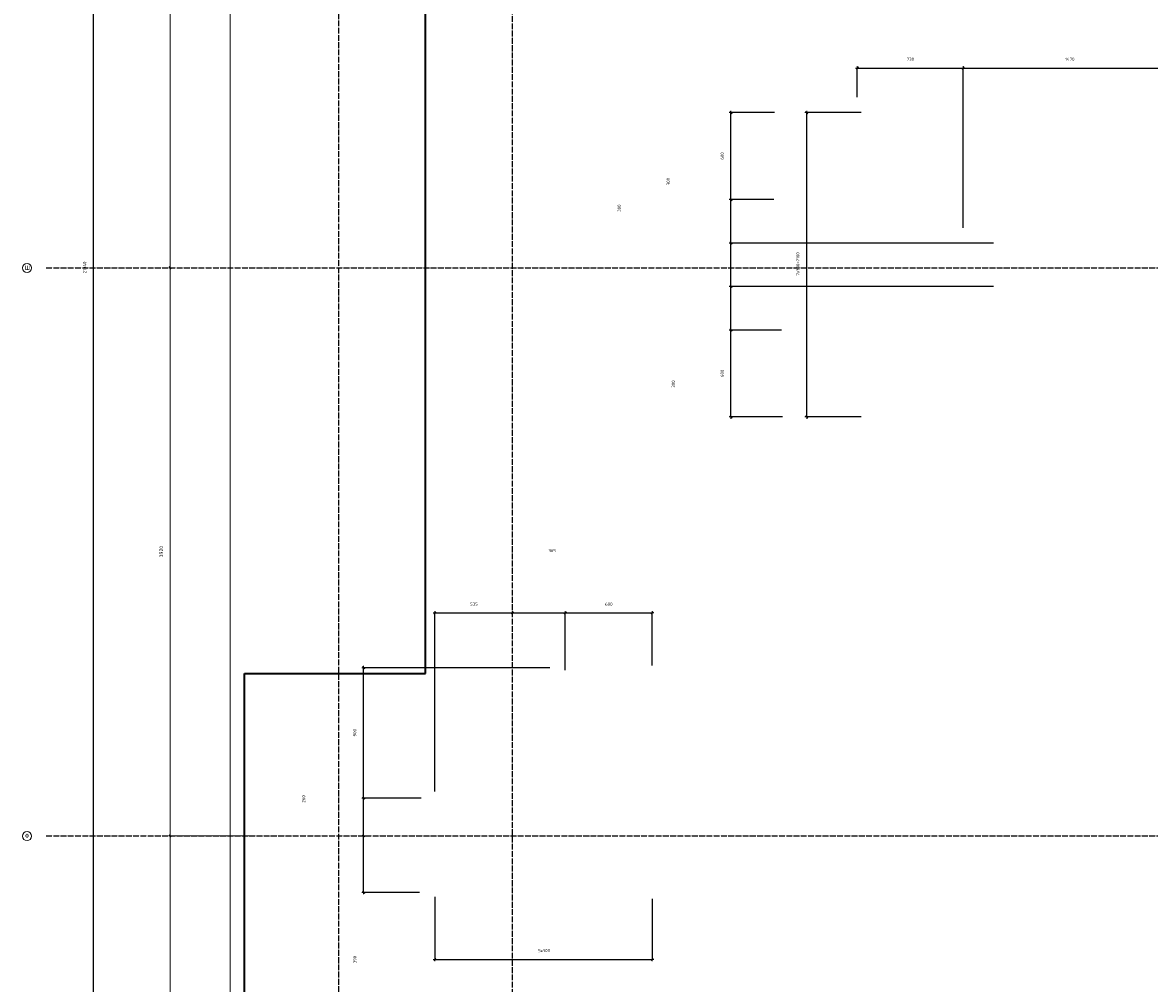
# Model space of a CAD drawing. Header units: millimetres. Extents: x -3170 to 89801, y -74170 to 82422.
# Tile 88 of 105: x 57818 to 65597, y 52321 to 58952. Entities that reach past the tile are written whole.
import ezdxf

# ---------------------------------------------------------------- set-up
doc = ezdxf.new("R2010")
doc.units = ezdxf.units.MM
doc.header["$PDMODE"] = 65
for name, pattern in [('______11', [50, 40, -5, 0, -5]), ('______3', [50, 40, -10]), ('______5', [110, 80, -10, 10, -10])]:
    doc.linetypes.add(name, pattern=pattern)
for name, color, linetype, lineweight in [('Standard', 7, 'Continuous', 25), ('Балка_ общее', 7, '______3', 13), ('Размерная линия_ общее', 7, 'Continuous', 13)]:
    doc.layers.add(name, color=color, linetype=linetype, lineweight=lineweight)
doc.layers.add('Осевая линия_ общее', color=7, linetype='______5', lineweight=13, true_color=0xa0a0a0)
doc.styles.add('ISOCPEUR', font='ISOCPEUR')
doc.dimstyles.new('DIMSTYLE_17', dxfattribs={"dimtxt": 22, "dimasz": 25, "dimexe": 0, "dimexo": 0, "dimgap": 11, "dimtad": 2, "dimdec": 0, "dimrnd": 1, "dimzin": 12, "dimdsep": 46, "dimtxsty": 'ISOCPEUR', "dimblk1": 'ALL_ML_STRICH', "dimblk2": 'ALL_ML_STRICH', "dimsah": 1, "dimcen": 0, "dimclrd": 7, "dimclre": 256, "dimclrt": 7, "dimadec": 0, "dimazin": 0, "dimtfac": 1, "dimtdec": 0, "dimtix": 1, "dimtmove": 2, "dimatfit": 3, "dimfxl": 0, "dimtzin": 0, "dimlwd": 0, "dimlwe": -3, "dimarcsym": 0})
doc.dimstyles.new('DIMSTYLE_3', dxfattribs={"dimtxt": 22, "dimasz": 25, "dimexe": 0, "dimexo": 0, "dimgap": 11, "dimtad": 2, "dimdec": 0, "dimrnd": 5, "dimzin": 12, "dimdsep": 46, "dimtxsty": 'ISOCPEUR', "dimblk1": 'ALL_ML_STRICH', "dimblk2": 'ALL_ML_STRICH', "dimsah": 1, "dimcen": 0, "dimclrd": 7, "dimclre": 256, "dimclrt": 7, "dimadec": 0, "dimazin": 0, "dimtfac": 1, "dimtdec": 0, "dimtix": 1, "dimtmove": 2, "dimatfit": 3, "dimfxl": 0, "dimtzin": 0, "dimlwd": 0, "dimlwe": -3, "dimarcsym": 0})
doc.dimstyles.new('DIMSTYLE_5', dxfattribs={"dimtxt": 25, "dimasz": 25, "dimexe": 0, "dimexo": 0, "dimgap": 12.5, "dimtad": 2, "dimdec": 0, "dimrnd": 5, "dimzin": 12, "dimdsep": 46, "dimtxsty": 'ISOCPEUR', "dimblk1": 'ALL_ML_STRICH', "dimblk2": 'ALL_ML_STRICH', "dimsah": 1, "dimcen": 0, "dimclrd": 7, "dimclre": 256, "dimclrt": 7, "dimadec": 0, "dimazin": 0, "dimtfac": 1, "dimtdec": 0, "dimtix": 1, "dimtmove": 2, "dimatfit": 3, "dimfxl": 0, "dimtzin": 0, "dimlwd": 0, "dimlwe": -3, "dimarcsym": 0})

# ---------------------------------------------------------------- blocks, each defined once
blk = doc.blocks.new('ALL_ML_STRICH')
at = {"color": 0, "linetype": 'ByBlock', "lineweight": -2}
for p, q in [((-1, 0), (0.5, 0)), ((-0.3, -0.3), (0.3, 0.3)), ((0, -0.5), (0, 0.5))]:
    blk.add_line(p, q, dxfattribs=at)
blk = doc.blocks.new('*D88')
at = {"layer": 'DEFPOINTS', "color": 7, "linetype": 'Continuous', "lineweight": 13, "transparency": 33554687}
for p in [(59425.8, 53340), (58836.9, 50040), (59002.5, 50040)]:
    blk.add_point(p, dxfattribs=at)
at = {"layer": 'Балка_ общее', "color": 251, "linetype": 'Continuous', "lineweight": -2, "true_color": 0x656565, "transparency": 33554687}
for p, q in [((59415.8, 53340), (58836.9, 53340)), ((58992.5, 50040), (58836.9, 50040))]:
    blk.add_line(p, q, dxfattribs=at)
at = {"layer": 'Балка_ общее', "color": 7, "linetype": 'Continuous', "lineweight": -2, "transparency": 33554687}
blk.add_line((58836.9, 50040), (58836.9, 53340), dxfattribs=at)
at = {"layer": 'Балка_ общее', "color": 7, "linetype": 'Continuous', "lineweight": 13, "transparency": 33554687, "xscale": 25, "yscale": 25, "zscale": 25}
for p, rotation in [((58836.9, 53340), 90), ((58836.9, 50040), 270)]:
    blk.add_blockref('ALL_ML_STRICH', p, dxfattribs=dict(at, rotation=rotation))
at = {"layer": 'Балка_ общее', "color": 7, "linetype": 'Continuous', "lineweight": 13, "transparency": 33554687, "insert": (58774.4, 51691.2), "char_height": 25, "width": 100, "attachment_point": 5, "rotation": 90, "style": 'ISOCPEUR'}
blk.add_mtext('\\A1;{3300}', dxfattribs=at)
blk = doc.blocks.new('*D89')
at = {"layer": 'DEFPOINTS', "color": 7, "linetype": 'Continuous', "lineweight": 13, "transparency": 33554687}
for p in [(58216.9, 57260), (58836.9, 53340), (59425.8, 53340)]:
    blk.add_point(p, dxfattribs=at)
at = {"layer": 'Балка_ общее', "color": 251, "linetype": 'Continuous', "lineweight": -2, "true_color": 0x656565, "transparency": 33554687}
for p, q in [((58836.9, 57260), (58836.9, 57260)), ((59415.8, 53340), (58836.9, 53340))]:
    blk.add_line(p, q, dxfattribs=at)
at = {"layer": 'Балка_ общее', "color": 7, "linetype": 'Continuous', "lineweight": -2, "transparency": 33554687}
blk.add_line((58836.9, 53340), (58836.9, 57260), dxfattribs=at)
at = {"layer": 'Балка_ общее', "color": 7, "linetype": 'Continuous', "lineweight": 13, "transparency": 33554687, "xscale": 25, "yscale": 25, "zscale": 25}
for p, rotation in [((58836.9, 57260), 90), ((58836.9, 53340), 270)]:
    blk.add_blockref('ALL_ML_STRICH', p, dxfattribs=dict(at, rotation=rotation))
at = {"layer": 'Балка_ общее', "color": 7, "linetype": 'Continuous', "lineweight": 13, "transparency": 33554687, "insert": (58774.4, 55301.2), "char_height": 25, "width": 100, "attachment_point": 5, "rotation": 90, "style": 'ISOCPEUR'}
blk.add_mtext('\\A1;{3920}', dxfattribs=at)
blk = doc.blocks.new('*D90')
at = {"layer": 'DEFPOINTS', "color": 7, "linetype": 'Continuous', "lineweight": 13, "transparency": 33554687}
for p in [(59293.5, 61180), (58216.9, 57260), (58836.9, 57260)]:
    blk.add_point(p, dxfattribs=at)
at = {"layer": 'Балка_ общее', "color": 251, "linetype": 'Continuous', "lineweight": -2, "true_color": 0x656565, "transparency": 33554687}
for p, q in [((59283.5, 61180), (58836.9, 61180)), ((58836.9, 57260), (58836.9, 57260))]:
    blk.add_line(p, q, dxfattribs=at)
at = {"layer": 'Балка_ общее', "color": 7, "linetype": 'Continuous', "lineweight": -2, "transparency": 33554687}
blk.add_line((58836.9, 57260), (58836.9, 61180), dxfattribs=at)
at = {"layer": 'Балка_ общее', "color": 7, "linetype": 'Continuous', "lineweight": 13, "transparency": 33554687, "xscale": 25, "yscale": 25, "zscale": 25}
for p, rotation in [((58836.9, 61180), 90), ((58836.9, 57260), 270)]:
    blk.add_blockref('ALL_ML_STRICH', p, dxfattribs=dict(at, rotation=rotation))
at = {"layer": 'Балка_ общее', "color": 7, "linetype": 'Continuous', "lineweight": 13, "transparency": 33554687, "insert": (58774.4, 59221.2), "char_height": 25, "width": 100, "attachment_point": 5, "rotation": 90, "style": 'ISOCPEUR'}
blk.add_mtext('\\A1;{3920}', dxfattribs=at)
blk = doc.blocks.new('*D116')
at = {"layer": 'DEFPOINTS', "color": 7, "linetype": 'Continuous', "lineweight": 13, "transparency": 33554687}
for p in [(60664, 54877.6), (61200, 54878.4), (60664, 53544.8)]:
    blk.add_point(p, dxfattribs=at)
at = {"layer": 'Размерная линия_ общее', "color": 253, "linetype": 'Continuous', "lineweight": -2, "true_color": 0xa0a0a0, "transparency": 33554687}
for p, q in [((60664, 53644.8), (60664, 54877.6)), ((61200, 54877.6), (61200, 54877.6))]:
    blk.add_line(p, q, dxfattribs=at)
at = {"layer": 'Размерная линия_ общее', "color": 7, "linetype": 'Continuous', "lineweight": -2, "transparency": 33554687}
blk.add_line((60664, 54877.6), (61200, 54877.6), dxfattribs=at)
at = {"layer": 'Размерная линия_ общее', "color": 7, "linetype": 'Continuous', "lineweight": 13, "transparency": 33554687, "xscale": 25, "yscale": 25, "zscale": 25, "rotation": 180}
blk.add_blockref('ALL_ML_STRICH', (60664, 54877.6), dxfattribs=at)
at = {"layer": 'Размерная линия_ общее', "color": 7, "linetype": 'Continuous', "lineweight": 13, "transparency": 33554687, "xscale": 25, "yscale": 25, "zscale": 25}
blk.add_blockref('ALL_ML_STRICH', (61200, 54877.6), dxfattribs=at)
at = {"layer": 'Размерная линия_ общее', "color": 7, "linetype": 'Continuous', "lineweight": 13, "transparency": 33554687, "insert": (60933.1, 54938.6), "char_height": 22, "width": 66, "attachment_point": 5, "style": 'ISOCPEUR'}
blk.add_mtext('\\A1;{535}', dxfattribs=at)
blk = doc.blocks.new('*D117')
at = {"layer": 'DEFPOINTS', "color": 7, "linetype": 'Continuous', "lineweight": 13, "transparency": 33554687}
for p in [(61200, 54878.4), (61200, 54877.6), (61564, 54383.3)]:
    blk.add_point(p, dxfattribs=at)
at = {"layer": 'Размерная линия_ общее', "color": 253, "linetype": 'Continuous', "lineweight": -2, "true_color": 0xa0a0a0, "transparency": 33554687}
for p, q in [((61200, 54877.6), (61200, 54877.6)), ((61564, 54483.3), (61564, 54877.6))]:
    blk.add_line(p, q, dxfattribs=at)
at = {"layer": 'Размерная линия_ общее', "color": 7, "linetype": 'Continuous', "lineweight": -2, "transparency": 33554687}
blk.add_line((61200, 54877.6), (61564, 54877.6), dxfattribs=at)
at = {"layer": 'Размерная линия_ общее', "color": 7, "linetype": 'Continuous', "lineweight": 13, "transparency": 33554687, "xscale": 25, "yscale": 25, "zscale": 25, "rotation": 180}
blk.add_blockref('ALL_ML_STRICH', (61200, 54877.6), dxfattribs=at)
at = {"layer": 'Размерная линия_ общее', "color": 7, "linetype": 'Continuous', "lineweight": 13, "transparency": 33554687, "xscale": 25, "yscale": 25, "zscale": 25}
blk.add_blockref('ALL_ML_STRICH', (61564, 54877.6), dxfattribs=at)
at = {"layer": 'Размерная линия_ общее', "color": 7, "linetype": 'Continuous', "lineweight": 13, "transparency": 33554687, "insert": (61473.9, 55308.4), "char_height": 22, "width": 66, "attachment_point": 5, "style": 'ISOCPEUR'}
blk.add_mtext('\\A1;{365}', dxfattribs=at)
blk = doc.blocks.new('*D118')
at = {"layer": 'DEFPOINTS', "color": 7, "linetype": 'Continuous', "lineweight": 13, "transparency": 33554687}
for p in [(61564, 54877.6), (61564, 54383.3), (62164, 54414.8)]:
    blk.add_point(p, dxfattribs=at)
at = {"layer": 'Размерная линия_ общее', "color": 253, "linetype": 'Continuous', "lineweight": -2, "true_color": 0xa0a0a0, "transparency": 33554687}
for p, q in [((61564, 54483.3), (61564, 54877.6)), ((62164, 54514.8), (62164, 54877.6))]:
    blk.add_line(p, q, dxfattribs=at)
at = {"layer": 'Размерная линия_ общее', "color": 7, "linetype": 'Continuous', "lineweight": -2, "transparency": 33554687}
blk.add_line((61564, 54877.6), (62164, 54877.6), dxfattribs=at)
at = {"layer": 'Размерная линия_ общее', "color": 7, "linetype": 'Continuous', "lineweight": 13, "transparency": 33554687, "xscale": 25, "yscale": 25, "zscale": 25, "rotation": 180}
blk.add_blockref('ALL_ML_STRICH', (61564, 54877.6), dxfattribs=at)
at = {"layer": 'Размерная линия_ общее', "color": 7, "linetype": 'Continuous', "lineweight": 13, "transparency": 33554687, "xscale": 25, "yscale": 25, "zscale": 25}
blk.add_blockref('ALL_ML_STRICH', (62164, 54877.6), dxfattribs=at)
at = {"layer": 'Размерная линия_ общее', "color": 7, "linetype": 'Continuous', "lineweight": 13, "transparency": 33554687, "insert": (61865.1, 54938.6), "char_height": 22, "width": 66, "attachment_point": 5, "style": 'ISOCPEUR'}
blk.add_mtext('\\A1;{600}', dxfattribs=at)
blk = doc.blocks.new('*D124')
at = {"layer": 'DEFPOINTS', "color": 7, "linetype": 'Continuous', "lineweight": 13, "transparency": 33554687}
for p in [(60664, 53020.1), (62164, 53006), (60664, 52487.3)]:
    blk.add_point(p, dxfattribs=at)
at = {"layer": 'Размерная линия_ общее', "color": 253, "linetype": 'Continuous', "lineweight": -2, "true_color": 0xa0a0a0, "transparency": 33554687}
for p, q in [((60664, 52920.1), (60664, 52487.3)), ((62164, 52906), (62164, 52487.3))]:
    blk.add_line(p, q, dxfattribs=at)
at = {"layer": 'Размерная линия_ общее', "color": 7, "linetype": 'Continuous', "lineweight": -2, "transparency": 33554687}
blk.add_line((60664, 52487.3), (62164, 52487.3), dxfattribs=at)
at = {"layer": 'Размерная линия_ общее', "color": 7, "linetype": 'Continuous', "lineweight": 13, "transparency": 33554687, "xscale": 25, "yscale": 25, "zscale": 25, "rotation": 180}
blk.add_blockref('ALL_ML_STRICH', (60664, 52487.3), dxfattribs=at)
at = {"layer": 'Размерная линия_ общее', "color": 7, "linetype": 'Continuous', "lineweight": 13, "transparency": 33554687, "xscale": 25, "yscale": 25, "zscale": 25}
blk.add_blockref('ALL_ML_STRICH', (62164, 52487.3), dxfattribs=at)
at = {"layer": 'Размерная линия_ общее', "color": 7, "linetype": 'Continuous', "lineweight": 13, "transparency": 33554687, "insert": (61376.6, 52559.3), "char_height": 22, "width": 1.1, "attachment_point": 1, "line_spacing_factor": 0.60241, "style": 'ISOCPEUR'}
blk.add_mtext('5х300', dxfattribs=at)
blk = doc.blocks.new('*D125')
at = {"layer": 'DEFPOINTS', "color": 7, "linetype": 'Continuous', "lineweight": 13, "transparency": 33554687}
for p in [(60178.9, 53340), (60171.8, 52950), (60658, 52950)]:
    blk.add_point(p, dxfattribs=at)
at = {"layer": 'Размерная линия_ общее', "color": 253, "linetype": 'Continuous', "lineweight": -2, "true_color": 0xa0a0a0, "transparency": 33554687}
for p, q in [((60171.8, 53340), (60171.8, 53340)), ((60558, 52950), (60171.8, 52950))]:
    blk.add_line(p, q, dxfattribs=at)
at = {"layer": 'Размерная линия_ общее', "color": 7, "linetype": 'Continuous', "lineweight": -2, "transparency": 33554687}
blk.add_line((60171.8, 52950), (60171.8, 53340), dxfattribs=at)
at = {"layer": 'Размерная линия_ общее', "color": 7, "linetype": 'Continuous', "lineweight": 13, "transparency": 33554687, "xscale": 25, "yscale": 25, "zscale": 25}
for p, rotation in [((60171.8, 53340), 90), ((60171.8, 52950), 270)]:
    blk.add_blockref('ALL_ML_STRICH', p, dxfattribs=dict(at, rotation=rotation))
at = {"layer": 'Размерная линия_ общее', "color": 7, "linetype": 'Continuous', "lineweight": 13, "transparency": 33554687, "insert": (60111.5, 52485.7), "char_height": 22, "width": 66, "attachment_point": 5, "rotation": 90, "style": 'ISOCPEUR'}
blk.add_mtext('\\A1;{390}', dxfattribs=at)
blk = doc.blocks.new('*D126')
at = {"layer": 'DEFPOINTS', "color": 7, "linetype": 'Continuous', "lineweight": 13, "transparency": 33554687}
for p in [(60670, 53600), (60171.8, 53340), (60178.9, 53340)]:
    blk.add_point(p, dxfattribs=at)
at = {"layer": 'Размерная линия_ общее', "color": 253, "linetype": 'Continuous', "lineweight": -2, "true_color": 0xa0a0a0, "transparency": 33554687}
for p, q in [((60570, 53600), (60171.8, 53600)), ((60171.8, 53340), (60171.8, 53340))]:
    blk.add_line(p, q, dxfattribs=at)
at = {"layer": 'Размерная линия_ общее', "color": 7, "linetype": 'Continuous', "lineweight": -2, "transparency": 33554687}
blk.add_line((60171.8, 53340), (60171.8, 53600), dxfattribs=at)
at = {"layer": 'Размерная линия_ общее', "color": 7, "linetype": 'Continuous', "lineweight": 13, "transparency": 33554687, "xscale": 25, "yscale": 25, "zscale": 25}
for p, rotation in [((60171.8, 53600), 90), ((60171.8, 53340), 270)]:
    blk.add_blockref('ALL_ML_STRICH', p, dxfattribs=dict(at, rotation=rotation))
at = {"layer": 'Размерная линия_ общее', "color": 7, "linetype": 'Continuous', "lineweight": 13, "transparency": 33554687, "insert": (59757.9, 53594.7), "char_height": 22, "width": 66, "attachment_point": 5, "rotation": 90, "style": 'ISOCPEUR'}
blk.add_mtext('\\A1;{260}', dxfattribs=at)
blk = doc.blocks.new('*D127')
at = {"layer": 'DEFPOINTS', "color": 7, "linetype": 'Continuous', "lineweight": 13, "transparency": 33554687}
for p in [(61558, 54500), (60171.8, 53600), (60670, 53600)]:
    blk.add_point(p, dxfattribs=at)
at = {"layer": 'Размерная линия_ общее', "color": 253, "linetype": 'Continuous', "lineweight": -2, "true_color": 0xa0a0a0, "transparency": 33554687}
for p, q in [((61458, 54500), (60171.8, 54500)), ((60570, 53600), (60171.8, 53600))]:
    blk.add_line(p, q, dxfattribs=at)
at = {"layer": 'Размерная линия_ общее', "color": 7, "linetype": 'Continuous', "lineweight": -2, "transparency": 33554687}
blk.add_line((60171.8, 53600), (60171.8, 54500), dxfattribs=at)
at = {"layer": 'Размерная линия_ общее', "color": 7, "linetype": 'Continuous', "lineweight": 13, "transparency": 33554687, "xscale": 25, "yscale": 25, "zscale": 25}
for p, rotation in [((60171.8, 54500), 90), ((60171.8, 53600), 270)]:
    blk.add_blockref('ALL_ML_STRICH', p, dxfattribs=dict(at, rotation=rotation))
at = {"layer": 'Размерная линия_ общее', "color": 7, "linetype": 'Continuous', "lineweight": 13, "transparency": 33554687, "insert": (60110.8, 54051.1), "char_height": 22, "width": 66, "attachment_point": 5, "rotation": 90, "style": 'ISOCPEUR'}
blk.add_mtext('\\A1;{900}', dxfattribs=at)
blk = doc.blocks.new('*D148')
at = {"layer": 'DEFPOINTS', "color": 7, "linetype": 'Continuous', "lineweight": 13, "transparency": 33554687}
for p in [(63707.5, 58330), (63230.9, 56230), (63707.5, 56230)]:
    blk.add_point(p, dxfattribs=at)
at = {"layer": 'Размерная линия_ общее', "color": 253, "linetype": 'Continuous', "lineweight": -2, "true_color": 0xa0a0a0, "transparency": 33554687}
for p, q in [((63607.5, 58330), (63230.9, 58330)), ((63607.5, 56230), (63230.9, 56230))]:
    blk.add_line(p, q, dxfattribs=at)
at = {"layer": 'Размерная линия_ общее', "color": 7, "linetype": 'Continuous', "lineweight": -2, "transparency": 33554687}
blk.add_line((63230.9, 56230), (63230.9, 58330), dxfattribs=at)
at = {"layer": 'Размерная линия_ общее', "color": 7, "linetype": 'Continuous', "lineweight": 13, "transparency": 33554687, "xscale": 25, "yscale": 25, "zscale": 25}
for p, rotation in [((63230.9, 58330), 90), ((63230.9, 56230), 270)]:
    blk.add_blockref('ALL_ML_STRICH', p, dxfattribs=dict(at, rotation=rotation))
at = {"layer": 'Размерная линия_ общее', "color": 7, "linetype": 'Continuous', "lineweight": 13, "transparency": 33554687, "insert": (63158.9, 57206.3), "char_height": 22, "width": 1.1, "attachment_point": 1, "rotation": 90, "line_spacing_factor": 0.60241, "style": 'ISOCPEUR'}
blk.add_mtext('7х300=2100', dxfattribs=at)
blk = doc.blocks.new('*D149')
at = {"layer": 'DEFPOINTS', "color": 7, "linetype": 'Continuous', "lineweight": 13, "transparency": 33554687}
for p in [(63155.9, 56830), (62707.9, 56230), (63164.3, 56230)]:
    blk.add_point(p, dxfattribs=at)
at = {"layer": 'Размерная линия_ общее', "color": 253, "linetype": 'Continuous', "lineweight": -2, "true_color": 0xa0a0a0, "transparency": 33554687}
for p, q in [((63055.9, 56830), (62707.9, 56830)), ((63064.3, 56230), (62707.9, 56230))]:
    blk.add_line(p, q, dxfattribs=at)
at = {"layer": 'Размерная линия_ общее', "color": 7, "linetype": 'Continuous', "lineweight": -2, "transparency": 33554687}
blk.add_line((62707.9, 56230), (62707.9, 56830), dxfattribs=at)
at = {"layer": 'Размерная линия_ общее', "color": 7, "linetype": 'Continuous', "lineweight": 13, "transparency": 33554687, "xscale": 25, "yscale": 25, "zscale": 25}
for p, rotation in [((62707.9, 56830), 90), ((62707.9, 56230), 270)]:
    blk.add_blockref('ALL_ML_STRICH', p, dxfattribs=dict(at, rotation=rotation))
at = {"layer": 'Размерная линия_ общее', "color": 7, "linetype": 'Continuous', "lineweight": 13, "transparency": 33554687, "insert": (62646.9, 56531.1), "char_height": 22, "width": 66, "attachment_point": 5, "rotation": 90, "style": 'ISOCPEUR'}
blk.add_mtext('\\A1;{600}', dxfattribs=at)
blk = doc.blocks.new('*D150')
at = {"layer": 'DEFPOINTS', "color": 7, "linetype": 'Continuous', "lineweight": 13, "transparency": 33554687}
for p in [(64621.1, 57130), (62707.9, 56830), (63155.9, 56830)]:
    blk.add_point(p, dxfattribs=at)
at = {"layer": 'Размерная линия_ общее', "color": 253, "linetype": 'Continuous', "lineweight": -2, "true_color": 0xa0a0a0, "transparency": 33554687}
for p, q in [((64521.1, 57130), (62707.9, 57130)), ((63055.9, 56830), (62707.9, 56830))]:
    blk.add_line(p, q, dxfattribs=at)
at = {"layer": 'Размерная линия_ общее', "color": 7, "linetype": 'Continuous', "lineweight": -2, "transparency": 33554687}
blk.add_line((62707.9, 56830), (62707.9, 57130), dxfattribs=at)
at = {"layer": 'Размерная линия_ общее', "color": 7, "linetype": 'Continuous', "lineweight": 13, "transparency": 33554687, "xscale": 25, "yscale": 25, "zscale": 25}
for p, rotation in [((62707.9, 57130), 90), ((62707.9, 56830), 270)]:
    blk.add_blockref('ALL_ML_STRICH', p, dxfattribs=dict(at, rotation=rotation))
at = {"layer": 'Размерная линия_ общее', "color": 7, "linetype": 'Continuous', "lineweight": 13, "transparency": 33554687, "insert": (62309.9, 56457.2), "char_height": 22, "width": 66, "attachment_point": 5, "rotation": 90, "style": 'ISOCPEUR'}
blk.add_mtext('\\A1;{300}', dxfattribs=at)
blk = doc.blocks.new('*D151')
at = {"layer": 'DEFPOINTS', "color": 7, "linetype": 'Continuous', "lineweight": 13, "transparency": 33554687}
for p in [(64621.1, 57430), (62707.9, 57130), (64621.1, 57130)]:
    blk.add_point(p, dxfattribs=at)
at = {"layer": 'Размерная линия_ общее', "color": 253, "linetype": 'Continuous', "lineweight": -2, "true_color": 0xa0a0a0, "transparency": 33554687}
for p, q in [((64521.1, 57430), (62707.9, 57430)), ((64521.1, 57130), (62707.9, 57130))]:
    blk.add_line(p, q, dxfattribs=at)
at = {"layer": 'Размерная линия_ общее', "color": 7, "linetype": 'Continuous', "lineweight": -2, "transparency": 33554687}
blk.add_line((62707.9, 57130), (62707.9, 57430), dxfattribs=at)
at = {"layer": 'Размерная линия_ общее', "color": 7, "linetype": 'Continuous', "lineweight": 13, "transparency": 33554687, "xscale": 25, "yscale": 25, "zscale": 25}
for p, rotation in [((62707.9, 57430), 90), ((62707.9, 57130), 270)]:
    blk.add_blockref('ALL_ML_STRICH', p, dxfattribs=dict(at, rotation=rotation))
at = {"layer": 'Размерная линия_ общее', "color": 7, "linetype": 'Continuous', "lineweight": 13, "transparency": 33554687, "insert": (61936.1, 57671), "char_height": 22, "width": 66, "attachment_point": 5, "rotation": 90, "style": 'ISOCPEUR'}
blk.add_mtext('\\A1;{300}', dxfattribs=at)
blk = doc.blocks.new('*D152')
at = {"layer": 'DEFPOINTS', "color": 7, "linetype": 'Continuous', "lineweight": 13, "transparency": 33554687}
for p in [(63103.9, 57730), (62707.9, 57430), (64621.1, 57430)]:
    blk.add_point(p, dxfattribs=at)
at = {"layer": 'Размерная линия_ общее', "color": 253, "linetype": 'Continuous', "lineweight": -2, "true_color": 0xa0a0a0, "transparency": 33554687}
for p, q in [((63003.9, 57730), (62707.9, 57730)), ((64521.1, 57430), (62707.9, 57430))]:
    blk.add_line(p, q, dxfattribs=at)
at = {"layer": 'Размерная линия_ общее', "color": 7, "linetype": 'Continuous', "lineweight": -2, "transparency": 33554687}
blk.add_line((62707.9, 57430), (62707.9, 57730), dxfattribs=at)
at = {"layer": 'Размерная линия_ общее', "color": 7, "linetype": 'Continuous', "lineweight": 13, "transparency": 33554687, "xscale": 25, "yscale": 25, "zscale": 25}
for p, rotation in [((62707.9, 57730), 90), ((62707.9, 57430), 270)]:
    blk.add_blockref('ALL_ML_STRICH', p, dxfattribs=dict(at, rotation=rotation))
at = {"layer": 'Размерная линия_ общее', "color": 7, "linetype": 'Continuous', "lineweight": 13, "transparency": 33554687, "insert": (62274.8, 57854), "char_height": 22, "width": 66, "attachment_point": 5, "rotation": 90, "style": 'ISOCPEUR'}
blk.add_mtext('\\A1;{300}', dxfattribs=at)
blk = doc.blocks.new('*D153')
at = {"layer": 'DEFPOINTS', "color": 7, "linetype": 'Continuous', "lineweight": 13, "transparency": 33554687}
for p in [(63109.4, 58330), (62707.9, 57730), (63103.9, 57730)]:
    blk.add_point(p, dxfattribs=at)
at = {"layer": 'Размерная линия_ общее', "color": 253, "linetype": 'Continuous', "lineweight": -2, "true_color": 0xa0a0a0, "transparency": 33554687}
for p, q in [((63009.4, 58330), (62707.9, 58330)), ((63003.9, 57730), (62707.9, 57730))]:
    blk.add_line(p, q, dxfattribs=at)
at = {"layer": 'Размерная линия_ общее', "color": 7, "linetype": 'Continuous', "lineweight": -2, "transparency": 33554687}
blk.add_line((62707.9, 57730), (62707.9, 58330), dxfattribs=at)
at = {"layer": 'Размерная линия_ общее', "color": 7, "linetype": 'Continuous', "lineweight": 13, "transparency": 33554687, "xscale": 25, "yscale": 25, "zscale": 25}
for p, rotation in [((62707.9, 58330), 90), ((62707.9, 57730), 270)]:
    blk.add_blockref('ALL_ML_STRICH', p, dxfattribs=dict(at, rotation=rotation))
at = {"layer": 'Размерная линия_ общее', "color": 7, "linetype": 'Continuous', "lineweight": 13, "transparency": 33554687, "insert": (62646.9, 58031.1), "char_height": 22, "width": 66, "attachment_point": 5, "rotation": 90, "style": 'ISOCPEUR'}
blk.add_mtext('\\A1;{600}', dxfattribs=at)
blk = doc.blocks.new('*D154')
at = {"layer": 'DEFPOINTS', "color": 7, "linetype": 'Continuous', "lineweight": 13, "transparency": 33554687}
for p in [(63580, 58637.7), (63580, 58336), (64310, 57436)]:
    blk.add_point(p, dxfattribs=at)
at = {"layer": 'Размерная линия_ общее', "color": 253, "linetype": 'Continuous', "lineweight": -2, "true_color": 0xa0a0a0, "transparency": 33554687}
for p, q in [((63580, 58436), (63580, 58637.7)), ((64310, 57536), (64310, 58637.7))]:
    blk.add_line(p, q, dxfattribs=at)
at = {"layer": 'Размерная линия_ общее', "color": 7, "linetype": 'Continuous', "lineweight": -2, "transparency": 33554687}
blk.add_line((63580, 58637.7), (64310, 58637.7), dxfattribs=at)
at = {"layer": 'Размерная линия_ общее', "color": 7, "linetype": 'Continuous', "lineweight": 13, "transparency": 33554687, "xscale": 25, "yscale": 25, "zscale": 25, "rotation": 180}
blk.add_blockref('ALL_ML_STRICH', (63580, 58637.7), dxfattribs=at)
at = {"layer": 'Размерная линия_ общее', "color": 7, "linetype": 'Continuous', "lineweight": 13, "transparency": 33554687, "xscale": 25, "yscale": 25, "zscale": 25}
blk.add_blockref('ALL_ML_STRICH', (64310, 58637.7), dxfattribs=at)
at = {"layer": 'Размерная линия_ общее', "color": 7, "linetype": 'Continuous', "lineweight": 13, "transparency": 33554687, "insert": (63946.1, 58698.7), "char_height": 22, "width": 66, "attachment_point": 5, "style": 'ISOCPEUR'}
blk.add_mtext('\\A1;{730}', dxfattribs=at)
blk = doc.blocks.new('*D155')
at = {"layer": 'DEFPOINTS', "color": 7, "linetype": 'Continuous', "lineweight": 13, "transparency": 33554687}
for p in [(64310, 58637.7), (65780, 58336), (64310, 57436)]:
    blk.add_point(p, dxfattribs=at)
at = {"layer": 'Размерная линия_ общее', "color": 253, "linetype": 'Continuous', "lineweight": -2, "true_color": 0xa0a0a0, "transparency": 33554687}
for p, q in [((64310, 57536), (64310, 58637.7)), ((65780, 58436), (65780, 58637.7))]:
    blk.add_line(p, q, dxfattribs=at)
at = {"layer": 'Размерная линия_ общее', "color": 7, "linetype": 'Continuous', "lineweight": -2, "transparency": 33554687}
blk.add_line((64310, 58637.7), (65780, 58637.7), dxfattribs=at)
at = {"layer": 'Размерная линия_ общее', "color": 7, "linetype": 'Continuous', "lineweight": 13, "transparency": 33554687, "xscale": 25, "yscale": 25, "zscale": 25, "rotation": 180}
blk.add_blockref('ALL_ML_STRICH', (64310, 58637.7), dxfattribs=at)
at = {"layer": 'Размерная линия_ общее', "color": 7, "linetype": 'Continuous', "lineweight": 13, "transparency": 33554687, "xscale": 25, "yscale": 25, "zscale": 25}
blk.add_blockref('ALL_ML_STRICH', (65780, 58637.7), dxfattribs=at)
at = {"layer": 'Размерная линия_ общее', "color": 7, "linetype": 'Continuous', "lineweight": 13, "transparency": 33554687, "insert": (65047.2, 58698.7), "char_height": 22, "width": 88, "attachment_point": 5, "style": 'ISOCPEUR'}
blk.add_mtext('\\A1;{1470}', dxfattribs=at)
blk = doc.blocks.new('*D539')
at = {"layer": 'DEFPOINTS', "color": 7, "linetype": 'Continuous', "lineweight": 13, "transparency": 33554687}
for p in [(58247.9, 67780), (58177, 46740), (58307.5, 46740)]:
    blk.add_point(p, dxfattribs=at)
at = {"layer": 'Размерная линия_ общее', "color": 253, "linetype": 'Continuous', "lineweight": -2, "true_color": 0xa0a0a0, "transparency": 33554687}
for p, q in [((58147.9, 67780), (58307.5, 67780)), ((58077, 46740), (58307.5, 46740))]:
    blk.add_line(p, q, dxfattribs=at)
at = {"layer": 'Размерная линия_ общее', "color": 7, "linetype": 'Continuous', "lineweight": -2, "transparency": 33554687}
blk.add_line((58307.5, 46740), (58307.5, 67780), dxfattribs=at)
at = {"layer": 'Размерная линия_ общее', "color": 7, "linetype": 'Continuous', "lineweight": 13, "transparency": 33554687, "xscale": 25, "yscale": 25, "zscale": 25}
for p, rotation in [((58307.5, 67780), 90), ((58307.5, 46740), 270)]:
    blk.add_blockref('ALL_ML_STRICH', p, dxfattribs=dict(at, rotation=rotation))
at = {"layer": 'Размерная линия_ общее', "color": 7, "linetype": 'Continuous', "lineweight": 13, "transparency": 33554687, "insert": (58246.5, 57262.2), "char_height": 22, "width": 110, "attachment_point": 5, "rotation": 90, "style": 'ISOCPEUR'}
blk.add_mtext('\\A1;{21040}', dxfattribs=at)
blk = doc.blocks.new('СЛОЖНЫЙ_ОБЪЕКТ_5')
at = {"layer": 'Осевая линия_ общее', "color": 253, "linetype": '______11', "lineweight": -3, "true_color": 0xa0a0a0, "transparency": 33554687}
for p, q in [((60000, 45950), (60000, 69510)), ((61200, 45830), (61200, 69510)), ((57980, 57260), (76830, 57260)), ((57980, 53340), (76830, 53340))]:
    blk.add_line(p, q, dxfattribs=at)
at = {"layer": 'Осевая линия_ общее', "color": 7, "linetype": 'Continuous', "lineweight": 13, "transparency": 33554687}
for centre in [(57848.8, 57258.1), (57848.8, 53338)]:
    blk.add_circle(centre, 31.3, dxfattribs=at)
at = {"layer": 'Осевая линия_ общее', "color": 7, "linetype": 'Continuous', "lineweight": 13, "transparency": 33554687, "char_height": 30, "width": 42.5, "attachment_point": 7, "style": 'ISOCPEUR'}
for s, insert in [('\\W0.83;Ш', (57833.8, 57245)), ('\\W0.83;Ф', (57833.8, 53325))]:
    blk.add_mtext(s, dxfattribs=dict(at, insert=insert))
at = {"layer": 'Балка_ общее', "color": 7, "linetype": 'Continuous', "lineweight": 13, "transparency": 33554687}
for base, p1, p2, picture, middle in [((58836.9, 61180), (58836.9, 57260), (59283.5, 61180), '*D90', (58774.4, 59221.2)), ((58836.9, 57260), (59415.8, 53340), (58836.9, 57260), '*D89', (58774.4, 55301.2)), ((58836.9, 53340), (58992.5, 50040), (59415.8, 53340), '*D88', (58774.4, 51691.2))]:
    dim = blk.add_linear_dim(base=base, p1=p1, p2=p2, angle=90, dimstyle='DIMSTYLE_5', override={"dimpost": '<>', "dimclrd": 7, "dimclre": 251, "dimclrt": 7, "dimlwd": 0, "dimlwe": 65533}, dxfattribs=at)
    dim.commit()
    dim.dimension.update_dxf_attribs({"geometry": picture, "text_midpoint": middle, "dimtype": 160})

msp = doc.modelspace()

# ---------------------------------------------------------------- linework, layer by layer
at = {"layer": 'Standard', "color": 7, "linetype": 'Continuous', "lineweight": 18, "transparency": 33554687}
msp.add_lwpolyline([(59250, 46540), (76440, 46540), (76440, 68380), (59250, 68380), (59250, 46540)], dxfattribs=at)
at = {"layer": 'Размерная линия_ общее', "color": 7, "linetype": 'Continuous', "lineweight": 35, "transparency": 33554687}
for p, q in [((60600, 54460), (60600, 60060)), ((59350, 49540), (59350, 54460)), ((59350, 54460), (60600, 54460))]:
    msp.add_line(p, q, dxfattribs=at)

# ---------------------------------------------------------------- block references
at = {"layer": 'Балка_ общее', "color": 7, "linetype": 'Continuous', "lineweight": 13, "transparency": 33554687}
msp.add_blockref('СЛОЖНЫЙ_ОБЪЕКТ_5', (0, 0), dxfattribs=at)

# ---------------------------------------------------------------- dimensions: what is measured, and where the dimension line sits
at = {"layer": 'Размерная линия_ общее', "color": 7, "linetype": 'Continuous', "lineweight": 13, "transparency": 33554687}
for base, p1, p2, dimstyle, picture, middle in [((58307.5, 67780), (58077, 46740), (58147.9, 67780), 'DIMSTYLE_17', '*D539', (58246.5, 57262.2)), ((62707.9, 58330), (63003.9, 57730), (63009.4, 58330), 'DIMSTYLE_3', '*D153', (62646.9, 58031.1)), ((62707.9, 57730), (64521.1, 57430), (63003.9, 57730), 'DIMSTYLE_3', '*D152', (62274.8, 57854)), ((62707.9, 57430), (64521.1, 57130), (64521.1, 57430), 'DIMSTYLE_3', '*D151', (61936.1, 57671)), ((62707.9, 57130), (63055.9, 56830), (64521.1, 57130), 'DIMSTYLE_3', '*D150', (62309.9, 56457.2)), ((62707.9, 56830), (63064.3, 56230), (63055.9, 56830), 'DIMSTYLE_3', '*D149', (62646.9, 56531.1)), ((60171.8, 54500), (60570, 53600), (61458, 54500), 'DIMSTYLE_3', '*D127', (60110.8, 54051.1)), ((60171.8, 53600), (60171.8, 53340), (60570, 53600), 'DIMSTYLE_3', '*D126', (59757.9, 53594.7)), ((60171.8, 53340), (60558, 52950), (60171.8, 53340), 'DIMSTYLE_3', '*D125', (60111.5, 52485.7))]:
    dim = msp.add_linear_dim(base=base, p1=p1, p2=p2, angle=90, dimstyle=dimstyle, override={"dimpost": '<>', "dimclrd": 7, "dimclre": 253, "dimclrt": 7, "dimlwd": 0, "dimlwe": 65533}, dxfattribs=at)
    dim.commit()
    dim.dimension.update_dxf_attribs({"geometry": picture, "text_midpoint": middle, "dimtype": 160})
for base, p1, p2, picture, middle in [((64310, 58637.7), (63580, 58436), (64310, 57536), '*D154', (63946.1, 58698.7)), ((65780, 58637.7), (64310, 57536), (65780, 58436), '*D155', (65047.2, 58698.7)), ((61564, 54877.6), (61200, 54877.6), (61564, 54483.3), '*D117', (61473.9, 55308.4)), ((61200, 54877.6), (60664, 53644.8), (61200, 54877.6), '*D116', (60933.1, 54938.6)), ((62164, 54877.6), (61564, 54483.3), (62164, 54514.8), '*D118', (61865.1, 54938.6))]:
    dim = msp.add_linear_dim(base=base, p1=p1, p2=p2, dimstyle='DIMSTYLE_3', override={"dimpost": '<>', "dimclrd": 7, "dimclre": 253, "dimclrt": 7, "dimlwd": 0, "dimlwe": 65533}, dxfattribs=at)
    dim.commit()
    dim.dimension.update_dxf_attribs({"geometry": picture, "text_midpoint": middle, "dimtype": 160})
dim = msp.add_linear_dim(base=(63230.9, 58330), p1=(63607.5, 56230), p2=(63607.5, 58330), angle=90, text='7х300=2100', dimstyle='DIMSTYLE_3', override={"dimpost": '<>', "dimclrd": 7, "dimclre": 253, "dimclrt": 7, "dimlwd": 0, "dimlwe": 65533}, dxfattribs=at)
dim.commit()
dim.dimension.update_dxf_attribs({"geometry": '*D148', "text_midpoint": (63219.9, 57280), "dimtype": 160})
dim = msp.add_linear_dim(base=(62164, 52487.3), p1=(60664, 52920.1), p2=(62164, 52906), text='5х300', dimstyle='DIMSTYLE_3', override={"dimpost": '<>', "dimclrd": 7, "dimclre": 253, "dimclrt": 7, "dimlwd": 0, "dimlwe": 65533}, dxfattribs=at)
dim.commit()
dim.dimension.update_dxf_attribs({"geometry": '*D124', "text_midpoint": (61414, 52498.3), "dimtype": 160})

doc.saveas('drawing.dxf')
